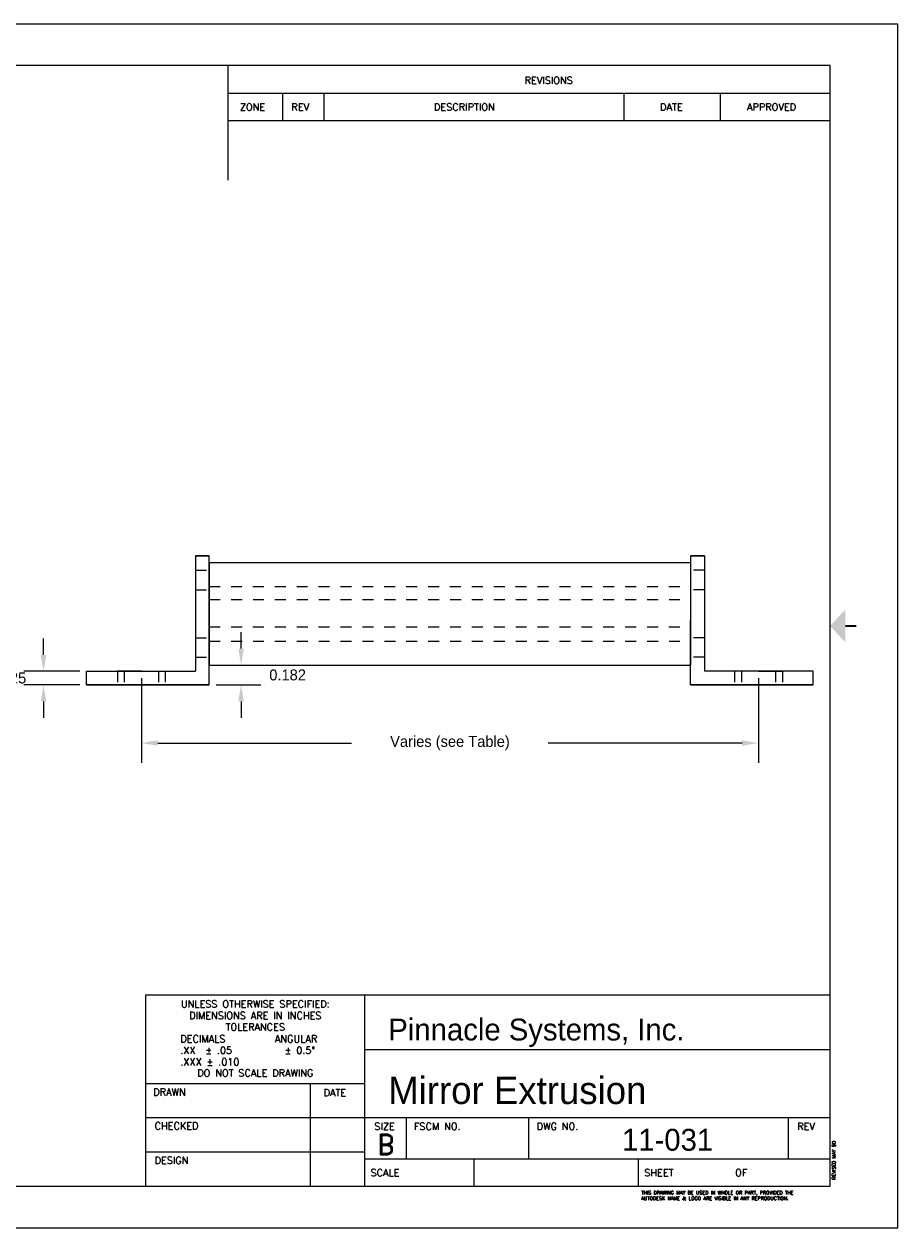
# Model space of a CAD drawing. Extents: x 0.3 to 17.3, y 0.8 to 11.8.
# Tile 2 of 2: x 9.3 to 17.3, y 0.8 to 11.8. Entities that reach past the tile are written whole.
import ezdxf
from ezdxf.enums import TextEntityAlignment as Align

# ---------------------------------------------------------------- set-up
doc = ezdxf.new("R2010")
doc.units = 0
doc.header["$MEASUREMENT"] = 0
doc.linetypes.add('ACANSTGL', pattern=[0.11811, 0.07874, -0.03937])
doc.layers.get('0').update_dxf_attribs({"linetype": 'CONTINUOUS'})
doc.layers.get('DEFPOINTS').update_dxf_attribs({"linetype": 'CONTINUOUS'})
for name, color, linetype in [('bracket', 10, 'CONTINUOUS'), ('bracket_dim', 100, 'CONTINUOUS'), ('gasket', 52, 'CONTINUOUS'), ('mirror', 210, 'CONTINUOUS')]:
    doc.layers.add(name, color=color, linetype=linetype)
doc.styles.add('ADESK1', font='romans')
doc.styles.add('ADESK2', font='romans')
doc.styles.add('SIZE', font='romand')
doc.dimstyles.get("Standard").update_dxf_attribs({"dimtxt": 0.18, "dimasz": 0.18, "dimexe": 0.18, "dimexo": 0.0625, "dimgap": 0.09, "dimtad": 0, "dimtih": 1, "dimtoh": 1, "dimdec": 4, "dimzin": 0, "dimdsep": 46, "dimtxsty": 'STANDARD', "dimcen": 0.09, "dimadec": 0, "dimazin": 0, "dimtfac": 1, "dimtdec": 4, "dimtofl": 0, "dimtmove": 0, "dimatfit": 3, "dimfxl": 1, "dimtolj": 1, "dimtzin": 0, "dimarcsym": 0})

# ---------------------------------------------------------------- blocks, each defined once
blk = doc.blocks.new('REVED')
at = {"style": 'ADESK1'}
blk.add_text('REVISED MAY 90', height=0.032, rotation=90, dxfattribs=at).set_placement((0.051, 0.061))
blk = doc.blocks.new('TOLER')
at = {"style": 'ADESK2'}
for s, p in [('UNLESS OTHERWISE SPECIFIED:', (1, -0.116412)), ('DIMENSIONS ARE IN INCHES', (1, -0.22165)), ('TOLERANCES', (1, -0.326888)), ('DO NOT SCALE DRAWING', (1, -0.747757))]:
    blk.add_text(s, height=0.065, dxfattribs=at).set_placement(p, align=Align.CENTER)
for s, p in [('DECIMALS', (0.314958, -0.434758)), ('ANGULAR', (1.178855, -0.434758)), ('.XX  %%p .05', (0.314958, -0.539996)), ('  %%p 0.5%%d', (1.178855, -0.539996)), ('.XXX %%p .010', (0.314958, -0.645234))]:
    blk.add_text(s, height=0.065, dxfattribs=at).set_placement(p)
blk = doc.blocks.new('LEGAL')
at = {"style": 'ADESK2'}
for s, p in [('AUTODESK NAME & LOGO ARE VISIBLE IN ANY REPRODUCTION.', (-1.72474, -0.125178)), ('THIS DRAWING MAY BE USED IN WHOLE OR PART, PROVIDED THE', (-1.72474, -0.073368))]:
    blk.add_text(s, height=0.032, dxfattribs=at).set_placement(p)
blk = doc.blocks.new('*D19')
at = {"layer": 'bracket_dim', "color": 0, "lineweight": -2, "transparency": 16777216}
for p, q in [((9.478, 6.046), (9.478, 6.196)), ((9.809, 5.896), (9.298, 5.896)), ((9.809, 5.771), (9.298, 5.771)), ((9.478, 5.621), (9.478, 5.471))]:
    blk.add_line(p, q, dxfattribs=at)
at = {"layer": 'bracket_dim', "color": 0, "transparency": 16777216}
for points in [[(9.453, 6.046), (9.503, 6.046), (9.478, 5.896)], [(9.453, 5.621), (9.503, 5.621), (9.478, 5.771)]]:
    blk.add_solid(points, dxfattribs=at)
at = {"layer": 'DEFPOINTS', "color": 0, "transparency": 16777216}
for p in [(9.872, 5.896), (9.478, 5.771), (9.872, 5.771)]:
    blk.add_point(p, dxfattribs=at)
at = {"layer": 'bracket_dim', "color": 0, "transparency": 16777216, "insert": (9.153, 5.834), "char_height": 0.1, "attachment_point": 5}
blk.add_mtext('\\A1;0.125', dxfattribs=at)
blk = doc.blocks.new('*D20')
at = {"layer": 'bracket_dim', "color": 0, "lineweight": -2, "transparency": 16777216}
for p, q in [((10.372, 5.834), (10.372, 5.06)), ((16.009, 5.834), (16.009, 5.06)), ((10.522, 5.24), (12.292, 5.24)), ((15.859, 5.24), (14.089, 5.24))]:
    blk.add_line(p, q, dxfattribs=at)
at = {"layer": 'bracket_dim', "color": 0, "transparency": 16777216}
for points in [[(10.522, 5.265), (10.522, 5.215), (10.372, 5.24)], [(15.859, 5.265), (15.859, 5.215), (16.009, 5.24)]]:
    blk.add_solid(points, dxfattribs=at)
at = {"layer": 'DEFPOINTS', "color": 0, "transparency": 16777216}
for p in [(10.372, 5.896), (16.009, 5.896), (16.009, 5.24)]:
    blk.add_point(p, dxfattribs=at)
at = {"layer": 'bracket_dim', "color": 0, "transparency": 16777216, "insert": (13.191, 5.24), "char_height": 0.1, "attachment_point": 5}
blk.add_mtext('\\A1;Varies (see Table)', dxfattribs=at)
blk = doc.blocks.new('*D50')
at = {"layer": 'bracket_dim', "color": 0, "lineweight": -2, "transparency": 16777216}
for p, q in [((11.283, 6.103), (11.283, 6.253)), ((11.054, 5.953), (11.463, 5.953)), ((11.054, 5.771), (11.463, 5.771)), ((11.283, 5.621), (11.283, 5.471))]:
    blk.add_line(p, q, dxfattribs=at)
at = {"layer": 'bracket_dim', "color": 0, "transparency": 16777216}
for points in [[(11.258, 6.103), (11.308, 6.103), (11.283, 5.953)], [(11.258, 5.621), (11.308, 5.621), (11.283, 5.771)]]:
    blk.add_solid(points, dxfattribs=at)
at = {"layer": 'DEFPOINTS', "color": 0, "transparency": 16777216}
for p in [(10.992, 5.953), (10.992, 5.771), (11.283, 5.771)]:
    blk.add_point(p, dxfattribs=at)
at = {"layer": 'bracket_dim', "color": 0, "transparency": 16777216, "insert": (11.708, 5.862), "char_height": 0.1, "attachment_point": 5}
blk.add_mtext('\\A1;0.182', dxfattribs=at)

msp = doc.modelspace()

# ---------------------------------------------------------------- linework, layer by layer
for p, q in [((17.2829, 11.8096), (0.2829, 11.8096)), ((17.2829, 0.8096), (17.2829, 11.8096)), ((16.6629, 11.4296), (0.9029, 11.4296)), ((11.1629, 11.4296), (11.1629, 10.3823)), ((16.6629, 1.1896), (16.6629, 11.4296)), ((11.1629, 11.1796), (16.6629, 11.1796)), ((11.6629, 10.9296), (11.6629, 11.1796)), ((12.0429, 10.9296), (12.0429, 11.1796)), ((14.7829, 10.9296), (14.7829, 11.1796)), ((15.6629, 10.9296), (15.6629, 11.1796)), ((11.1629, 10.9296), (16.6629, 10.9296)), ((10.992, 6.8902), (15.3893, 6.8902)), ((10.992, 6.8902), (10.992, 5.9527)), ((15.3893, 6.8902), (15.3893, 5.9527)), ((15.3893, 6.8902), (15.3893, 5.9527)), ((10.992, 5.9527), (15.3893, 5.9527)), ((10.4129, 2.9396), (16.6629, 2.9396)), ((10.4129, 1.1896), (10.4129, 2.9396)), ((12.4129, 1.1896), (12.4129, 2.9396)), ((12.4129, 2.4396), (16.6629, 2.4396)), ((10.4129, 2.1296), (12.4129, 2.1296)), ((11.9129, 2.1296), (11.9129, 1.1896)), ((10.4129, 1.8196), (16.6629, 1.8196)), ((12.7929, 1.4396), (12.7929, 1.8196)), ((13.9129, 1.4396), (13.9129, 1.8196)), ((16.2829, 1.4396), (16.2829, 1.8196)), ((10.4129, 1.5046), (12.4129, 1.5046)), ((12.4129, 1.4396), (16.6629, 1.4396)), ((13.4129, 1.1896), (13.4129, 1.4396)), ((14.9129, 1.1896), (14.9129, 1.4396)), ((0.9029, 1.1896), (16.6629, 1.1896)), ((0.2829, 0.8096), (17.2829, 0.8096))]:
    msp.add_line(p, q)
at = {"const_width": 0.02}
msp.add_lwpolyline([(16.9029, 6.3096), (16.8029, 6.3096)], dxfattribs=at)
msp.add_solid([(16.8029, 6.1596), (16.8029, 6.4596), (16.6629, 6.3096)])
at = {"layer": 'bracket'}
for p, q in [((10.8656, 6.9511), (10.9906, 6.9511)), ((10.9906, 6.9511), (10.8656, 6.9511)), ((10.8656, 6.9511), (10.8656, 5.8961)), ((10.992, 5.7711), (10.9906, 6.9511)), ((15.3893, 5.7711), (15.3906, 6.9511)), ((15.5156, 6.9511), (15.3906, 6.9511)), ((15.3906, 6.9511), (15.5156, 6.9511)), ((15.5156, 6.9511), (15.5156, 5.8961)), ((9.872, 5.8961), (10.8656, 5.8961)), ((9.872, 5.7711), (9.872, 5.8961)), ((9.872, 5.8961), (10.372, 5.8961)), ((10.372, 5.8961), (10.153, 5.8961)), ((10.372, 5.8961), (10.216, 5.8961)), ((10.372, 5.8961), (10.591, 5.8961)), ((10.372, 5.8961), (10.528, 5.8961)), ((16.5093, 5.8961), (15.5156, 5.8961)), ((16.0093, 5.8961), (15.7903, 5.8961)), ((16.0093, 5.8961), (15.8533, 5.8961)), ((16.5093, 5.8961), (16.0093, 5.8961)), ((16.0093, 5.8961), (16.2283, 5.8961)), ((16.0093, 5.8961), (16.1653, 5.8961)), ((16.5093, 5.7711), (16.5093, 5.8961)), ((9.872, 5.7711), (10.992, 5.7711)), ((10.992, 5.7711), (9.872, 5.7711)), ((16.5093, 5.7711), (15.3893, 5.7711)), ((15.3893, 5.7711), (16.5093, 5.7711))]:
    msp.add_line(p, q, dxfattribs=at)
at = {"layer": 'bracket', "linetype": 'ACANSTGL'}
for p, q in [((10.8656, 6.8186), (10.9908, 6.8186)), ((15.5156, 6.8186), (15.3904, 6.8186)), ((10.8656, 6.6402), (10.992, 6.6402)), ((15.5156, 6.6402), (15.3893, 6.6402)), ((10.8656, 6.2027), (10.9915, 6.2027)), ((15.5156, 6.2027), (15.3898, 6.2027)), ((10.8656, 6.0245), (10.9917, 6.0245)), ((15.5156, 6.0245), (15.3896, 6.0245)), ((10.153, 5.8961), (10.153, 5.7711)), ((10.216, 5.8961), (10.216, 5.7711)), ((10.528, 5.8961), (10.528, 5.7711)), ((10.591, 5.8961), (10.591, 5.7711)), ((15.7903, 5.8961), (15.7903, 5.7711)), ((15.8533, 5.8961), (15.8533, 5.7711)), ((16.1653, 5.8961), (16.1653, 5.7711)), ((16.2283, 5.8961), (16.2283, 5.7711))]:
    msp.add_line(p, q, dxfattribs=at)
at = {"layer": 'gasket', "linetype": 'ACANSTGL'}
for p, q in [((10.991, 6.6714), (15.3893, 6.6714)), ((10.992, 6.1714), (15.3898, 6.1714))]:
    msp.add_line(p, q, dxfattribs=at)
at = {"layer": 'mirror', "linetype": 'ACANSTGL'}
for p, q in [((10.992, 6.5514), (15.3901, 6.5514)), ((10.9914, 6.3014), (15.3893, 6.3014))]:
    msp.add_line(p, q, dxfattribs=at)

# ---------------------------------------------------------------- block references
for name, p in [('TOLER', (10.4129, 2.9396)), ('REVED', (16.6629, 1.1896)), ('LEGAL', (16.6629, 1.1896))]:
    msp.add_blockref(name, p)

# ---------------------------------------------------------------- texts
at = {"style": 'ADESK2'}
for s, p in [('REVISIONS', (13.8731, 11.2621)), ('ZONE', (11.2716, 11.0199)), ('REV', (11.743, 11.0199)), ('DESCRIPTION', (13.0449, 11.0199)), ('DATE', (15.1106, 11.0199)), ('APPROVED', (15.9043, 11.0199)), ('DRAWN', (10.4812, 2.018)), ('DATE', (12.0363, 2.013)), ('CHECKED', (10.4929, 1.7096)), ('SIZE', (12.5008, 1.7055)), ('FSCM NO.', (12.8618, 1.7055)), ('DWG NO.', (13.9839, 1.7055)), ('REV', (16.3634, 1.7055)), ('DESIGN', (10.4929, 1.3946)), ('SCALE', (12.4652, 1.2821)), ('SHEET', (14.9657, 1.2821)), ('OF', (15.7959, 1.2824))]:
    msp.add_text(s, height=0.065, dxfattribs=at).set_placement(p)
at = {"style": 'SIZE'}
msp.add_text('B', height=0.1875, dxfattribs=at).set_placement((12.6051, 1.4775), align=Align.CENTER)
at = {"layer": 'DEFPOINTS'}
msp.add_text('Mirror Extrusion', height=0.25, dxfattribs=at).set_placement((12.6267, 1.9418))
at = {"layer": 'DEFPOINTS', "insert": (12.6281, 2.7224), "char_height": 0.2, "width": 3.944, "attachment_point": 1}
msp.add_mtext('Pinnacle Systems, Inc.', dxfattribs=at)
at = {"layer": 'DEFPOINTS', "insert": (14.7625, 1.715), "char_height": 0.2, "attachment_point": 1}
msp.add_mtext('11-031', dxfattribs=at)

# ---------------------------------------------------------------- dimensions: what is measured, and where the dimension line sits
at = {"layer": 'bracket_dim'}
for base, p1, p2, picture, middle in [((9.4776, 5.7711), (9.872, 5.8961), (9.872, 5.7711), '*D19', (9.1526, 5.8336)), ((11.2832, 5.7711), (10.992, 5.9527), (10.992, 5.7711), '*D50', (11.7082, 5.8619))]:
    dim = msp.add_linear_dim(base=base, p1=p1, p2=p2, angle=90, dimstyle='Standard', override={"dimtxt": 0.1, "dimasz": 0.15, "dimdec": 3, "dimcen": 0.05, "dimdle": 0.1, "dimtdec": 3, "dimtmove": 2}, dxfattribs=at)
    dim.commit()
    dim.dimension.update_dxf_attribs({"geometry": picture, "text_midpoint": middle})
dim = msp.add_linear_dim(base=(16.0093, 5.2398), p1=(10.372, 5.8961), p2=(16.0093, 5.8961), text='Varies (see Table)', dimstyle='Standard', override={"dimtxt": 0.1, "dimasz": 0.15, "dimdec": 3, "dimcen": 0.05, "dimdle": 0.1, "dimtdec": 3, "dimtmove": 2}, dxfattribs=at)
dim.commit()
dim.dimension.update_dxf_attribs({"geometry": '*D20', "text_midpoint": (13.1906, 5.2398)})

doc.saveas('drawing.dxf')
